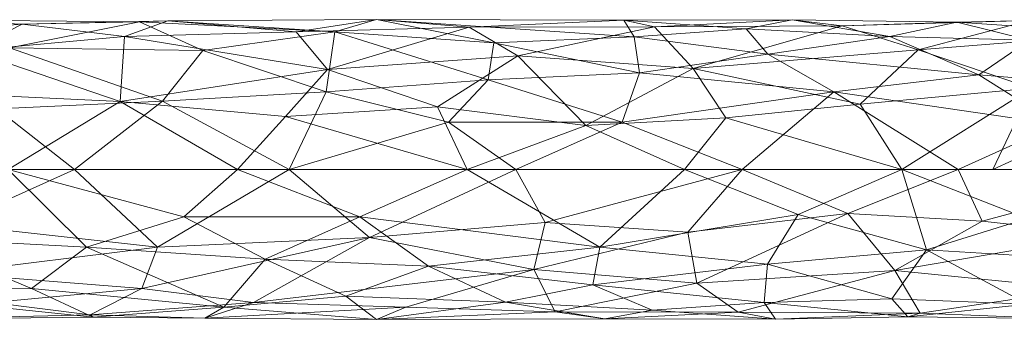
# Model space of a CAD drawing. Header units: millimetres. Extents: x -126 to 126, y -183 to 32.
# Tile 5 of 256: x -66 to -33, y -11 to -1. Entities that reach past the tile are written whole.
import ezdxf

# ---------------------------------------------------------------- set-up
doc = ezdxf.new("R2010")
doc.units = ezdxf.units.MM
doc.layers.add('M-520-M_DRAINAGE_FW', color=2, linetype='Continuous', lineweight=30)

# ---------------------------------------------------------------- blocks, each defined once
blk = doc.blocks.new('AmericanStandard_BasinMixer_NeoModern__FFAS0701-101500BF0_ - Neo Modern Basin Mixer with Pop-up Drain-6022-3D View 1')
at = {"layer": 'M-520-M_DRAINAGE_FW', "lineweight": 9}
mesh = blk.add_polyface(dxfattribs=at)
corners = [(-66.056, -1.398, -145.522), (-62.653, -1.811, -133.101), (-61.205, -1.294, -133.908), (-55.886, -2.911, -112.256), (-62.791, -3.979, -127.454), (-57.159, -6.25, -139.233), (-64.316, -6.25, -160.888), (-61.385, -3.972, -149.27), (-50.54, -3.26, -119.568), (-55.932, -3.657, -133.929), (-55.642, -1.661, -126.853), (-60.041, -2.282, -141.378), (-62.145, -1.318, -140.673), (-57.284, -4.487, -113.127), (-69.428, -1.257, -159.868), (-73.805, -6.25, -157.757), (-66.528, -6.25, -135.74), (-69.61, -3.653, -146.366), (-67.777, -2.275, -144.908), (-75.436, -2.794, -165.871), (-56.927, -1.654, -119.412), (-51.163, -1.498, -106.62), (-54.25, -1.25, -118.053), (-66.474, -2.195, -159.415), (-66.895, -4.229, -166.021), (-71.474, -6.25, -182.543), (-71.096, -2.328, -174.561), (-52.224, -4.158, -101.524), (-58.883, -6.25, -116.923), (-51.238, -6.25, -98.106), (-71.433, -1.811, -157.768), (-51.856, -4.675, -124.797), (-72.335, -3.568, -182.714), (-72.383, -1.442, -172.851)]
mesh.append_faces([[corners[k] for k in face] for face in [(0, 1, 2), (3, 1, 4), (8, 9, 10), (10, 11, 12), (3, 4, 13), (12, 14, 0), (16, 4, 17), (17, 18, 19), (20, 21, 22), (18, 1, 0), (11, 7, 23), (23, 24, 26), (24, 7, 6), (12, 11, 23), (7, 11, 9), (2, 22, 10), (11, 10, 9), (9, 5, 7), (18, 17, 4), (13, 27, 3), (2, 1, 20), (20, 3, 21), (20, 1, 3), (14, 12, 23), (27, 13, 29), (28, 13, 4), (18, 30, 19), (9, 31, 5), (7, 24, 23), (32, 24, 25), (30, 18, 0), (1, 18, 4), (30, 0, 14), (12, 0, 2), (12, 2, 10), (22, 2, 20), (32, 26, 24), (14, 23, 33), (26, 33, 23)]], dxfattribs={"vtx0": -1, "vtx1": -1, "vtx2": -1})
mesh.append_faces([[corners[k] for k in face] for face in [(24, 6, 25), (4, 16, 28)]], dxfattribs={"vtx0": -1, "vtx2": -1})
mesh.append_faces([[corners[k] for k in face] for face in [(5, 6, 7), (15, 16, 17), (28, 29, 13)]], dxfattribs={"vtx1": -1, "vtx2": -1})
mesh = blk.add_polyface(dxfattribs=at)
corners = [(-46.072, -4.675, -110.751), (-51.856, -4.675, -124.797), (-50.54, -3.26, -119.568), (-45.672, -1.828, -103.695), (-46.02, -1.262, -99.514), (-41.945, -1.552, -93.681), (-51.163, -1.498, -106.62), (-55.886, -2.911, -112.256), (-49.552, -2.455, -98.606), (-54.25, -1.25, -118.053), (-57.159, -6.25, -139.233), (-49.617, -6.25, -120.672), (-45.499, -3.026, -107.052), (-39.02, -3.653, -93.416), (-34.881, -6.25, -86.282), (-42.075, -6.25, -102.111), (-41.223, -2.399, -95.692), (-37.158, -1.811, -84.524), (-40.411, -1.259, -86.846), (-55.642, -1.661, -126.853), (-50.343, -2.024, -115.579), (-38.739, -1.458, -79.03), (-34.928, -1.331, -76.31), (-43.702, -2.875, -84.44), (-38.143, -4.069, -70.416), (-36.212, -2.255, -69.8), (-55.932, -3.657, -133.929), (-52.224, -4.158, -101.524), (-44.992, -1.487, -92.576), (-42.617, -4.53, -79.641), (-43.997, -6.25, -82.173), (-36.757, -6.25, -66.241), (-47.28, -4.783, -89.712), (-51.238, -6.25, -98.106), (-34.188, -3.095, -81.829)]
mesh.append_faces([[corners[k] for k in face] for face in [(10, 1, 11)]], dxfattribs={"vtx0": -1, "vtx1": -1})
mesh.append_faces([[corners[k] for k in face] for face in [(0, 1, 2), (3, 4, 5), (6, 7, 8), (9, 6, 4), (0, 2, 12), (16, 5, 17), (5, 4, 18), (19, 9, 20), (18, 21, 22), (23, 24, 25), (2, 19, 20), (2, 1, 26), (0, 13, 15), (20, 3, 12), (12, 13, 0), (13, 12, 16), (27, 8, 7), (28, 23, 21), (29, 32, 30), (27, 33, 32), (25, 21, 23), (28, 21, 18), (4, 28, 18), (28, 4, 6), (4, 3, 9), (28, 6, 8), (8, 23, 28), (23, 8, 32), (27, 32, 8), (24, 23, 29), (32, 29, 23), (24, 29, 31), (3, 5, 16), (17, 5, 18), (3, 16, 12), (34, 13, 16), (11, 1, 0), (2, 20, 12), (3, 20, 9)]], dxfattribs={"vtx0": -1, "vtx1": -1, "vtx2": -1})
mesh.append_faces([[corners[k] for k in face] for face in [(13, 14, 15), (29, 30, 31), (32, 33, 30)]], dxfattribs={"vtx0": -1, "vtx2": -1})
mesh.append_faces([[corners[k] for k in face] for face in [(15, 11, 0)]], dxfattribs={"vtx1": -1, "vtx2": -1})
mesh = blk.add_polyface(dxfattribs=at)
corners = [(-28.604, -1.755, -65.754), (-22.178, -3.167, -55.996), (-28.283, -3.568, -69.883), (-34.188, -3.095, -81.829), (-37.158, -1.811, -84.524), (-32.502, -1.937, -74.957), (-21.925, -4.66, -33.727), (-22.814, -2.891, -38.57), (-25.491, -4.308, -42.502), (-36.212, -2.255, -69.8), (-30.042, -1.763, -58.402), (-32.501, -1.273, -67.82), (-24.642, -6.25, -39.553), (-20.541, -6.25, -28.562), (-32.437, -3.54, -58.828), (-28.986, -4.068, -50.595), (-26.438, -2.762, -47.174), (-38.143, -4.069, -70.416), (-25.758, -1.25, -54.362), (-23.997, -4.619, -61.846), (-21.704, -1.755, -50.72), (-25.173, -1.591, -48.67), (-21.57, -6.25, -56.977), (-27.688, -6.25, -70.454), (-34.928, -1.331, -76.31), (-31.556, -4.749, -78.247), (-38.739, -1.458, -79.03), (-33.728, -6.25, -59.569), (-36.757, -6.25, -66.241), (-19.628, -1.284, -42.015), (-21.241, -1.732, -38.862), (-40.411, -1.259, -86.846), (-41.223, -2.399, -95.692), (-34.881, -6.25, -86.282), (-39.02, -3.653, -93.416), (-30.7, -6.25, -52.897)]
mesh.append_faces([[corners[k] for k in face] for face in [(33, 25, 23), (12, 8, 35)]], dxfattribs={"vtx0": -1, "vtx1": -1})
mesh.append_faces([[corners[k] for k in face] for face in [(0, 1, 2), (3, 4, 5), (6, 7, 8), (9, 10, 11), (14, 15, 16), (9, 14, 10), (17, 14, 9), (0, 11, 18), (1, 19, 2), (0, 20, 1), (7, 16, 8), (16, 21, 10), (18, 20, 0), (11, 10, 18), (0, 5, 24), (2, 23, 25), (2, 25, 3), (9, 11, 26), (24, 11, 0), (18, 10, 21), (16, 10, 14), (8, 16, 15), (14, 27, 15), (18, 21, 29), (21, 16, 30), (4, 31, 24), (5, 4, 24), (11, 24, 26), (3, 32, 4), (5, 0, 2), (33, 34, 25), (3, 5, 2), (3, 25, 34), (12, 6, 8), (7, 30, 16), (15, 35, 8), (17, 28, 14), (2, 19, 23)]], dxfattribs={"vtx0": -1, "vtx1": -1, "vtx2": -1})
mesh.append_faces([[corners[k] for k in face] for face in [(19, 22, 23)]], dxfattribs={"vtx0": -1, "vtx2": -1})
mesh.append_faces([[corners[k] for k in face] for face in [(12, 13, 6), (28, 27, 14), (27, 35, 15)]], dxfattribs={"vtx1": -1, "vtx2": -1})
mesh = blk.add_polyface(dxfattribs=at)
corners = [(-54.811, -7.825, -107.049), (-60.669, -7.825, -121.276), (-57.96, -9.24, -116.538), (-63.787, -11.102, -146.331), (-58.35, -10.689, -134.734), (-59.968, -11.206, -134.377), (-72.697, -7.983, -185.702), (-71.474, -6.25, -182.543), (-68.379, -8.08, -170.993), (-49.014, -9.589, -115.113), (-54.487, -8.521, -130.681), (-66.528, -6.25, -135.74), (-73.805, -6.25, -157.757), (-69.778, -8.528, -146.307), (-58.883, -6.25, -116.923), (-68.546, -9.706, -168.047), (-67.065, -10.689, -159.219), (-72.536, -10.605, -177.119), (-63.917, -8.843, -130.876), (-59.335, -10.839, -125.398), (-52.524, -9.474, -104.039), (-65.75, -10.218, -139.281), (-63.689, -11.182, -140.106), (-54.25, -11.25, -118.053), (-55.28, -10.476, -113.533), (-61.554, -8.847, -149.21), (-69.925, -11.243, -159.704), (-64.316, -6.25, -160.888), (-57.159, -6.25, -139.233), (-62.065, -10.225, -146.945), (-75.108, -11.197, -179.715), (-72.023, -10.305, -157.572), (-51.238, -6.25, -98.106), (-53.278, -10.846, -120.889), (-73.134, -9.527, -183.896)]
mesh.append_faces([[corners[k] for k in face] for face in [(0, 1, 2), (3, 4, 5), (6, 7, 8), (9, 4, 10), (15, 16, 17), (2, 18, 19), (20, 0, 2), (19, 21, 22), (19, 23, 24), (8, 25, 15), (22, 26, 3), (28, 10, 25), (25, 29, 15), (16, 26, 30), (29, 4, 3), (21, 13, 31), (22, 21, 31), (13, 21, 18), (5, 23, 19), (21, 19, 18), (2, 19, 24), (18, 11, 13), (2, 1, 18), (29, 25, 10), (5, 4, 33), (26, 22, 31), (34, 8, 15), (8, 27, 25), (29, 16, 15), (18, 1, 11), (14, 1, 0), (8, 34, 6), (16, 29, 3), (4, 29, 10), (16, 3, 26), (22, 3, 5), (22, 5, 19), (23, 5, 33), (2, 24, 20)]], dxfattribs={"vtx0": -1, "vtx1": -1, "vtx2": -1})
mesh.append_faces([[corners[k] for k in face] for face in [(11, 12, 13), (14, 11, 1), (27, 28, 25), (7, 27, 8), (32, 14, 0)]], dxfattribs={"vtx1": -1, "vtx2": -1})
mesh = blk.add_polyface(dxfattribs=at)
corners = [(-41.236, -9.405, -78.589), (-41.344, -10.689, -82.612), (-37.092, -10.563, -72.831), (-49.955, -10.672, -101.84), (-46.651, -11.238, -99.238), (-45.069, -10.948, -92.285), (-48.3, -11.002, -107.841), (-49.014, -9.589, -115.113), (-43.587, -10.045, -101.215), (-54.25, -11.25, -118.053), (-35.937, -8.932, -66.328), (-40.214, -7.751, -74.245), (-46.817, -8.847, -89.92), (-43.997, -6.25, -82.173), (-51.238, -6.25, -98.106), (-47.05, -10.101, -93.1), (-40.963, -11.241, -86.596), (-54.487, -8.521, -130.681), (-48.637, -8.013, -116.705), (-53.278, -10.846, -120.889), (-54.811, -7.825, -107.049), (-55.28, -10.476, -113.533), (-52.524, -9.474, -104.039), (-43.887, -8.342, -105.129), (-42.212, -11.013, -93.817), (-36.986, -9.625, -87.493), (-36.148, -11.042, -80.222), (-42.075, -6.25, -102.111), (-38.557, -7.717, -93.623), (-57.159, -6.25, -139.233), (-49.617, -6.25, -120.672), (-36.553, -11.169, -75.559), (-34.881, -6.25, -86.282), (-58.35, -10.689, -134.734), (-36.757, -6.25, -66.241)]
mesh.append_faces([[corners[k] for k in face] for face in [(13, 11, 34)]], dxfattribs={"vtx0": -1, "vtx1": -1})
mesh.append_faces([[corners[k] for k in face] for face in [(0, 1, 2), (3, 4, 5), (6, 7, 8), (9, 6, 4), (10, 11, 0), (15, 5, 1), (5, 4, 16), (7, 17, 18), (19, 6, 9), (20, 12, 14), (21, 3, 22), (22, 12, 20), (12, 22, 15), (23, 8, 7), (24, 25, 26), (23, 27, 28), (18, 23, 7), (24, 26, 16), (4, 24, 16), (1, 16, 31), (24, 4, 6), (4, 3, 9), (24, 6, 8), (8, 25, 24), (25, 8, 28), (2, 1, 31), (23, 28, 8), (19, 7, 6), (19, 33, 7), (0, 15, 1), (13, 12, 11), (0, 11, 12), (23, 18, 27), (30, 18, 17), (3, 5, 15), (1, 5, 16), (3, 15, 22), (0, 12, 15), (3, 21, 9)]], dxfattribs={"vtx0": -1, "vtx1": -1, "vtx2": -1})
mesh.append_faces([[corners[k] for k in face] for face in [(12, 13, 14), (17, 29, 30), (28, 27, 32)]], dxfattribs={"vtx0": -1, "vtx2": -1})
mesh.append_faces([[corners[k] for k in face] for face in [(30, 27, 18)]], dxfattribs={"vtx1": -1, "vtx2": -1})
mesh = blk.add_polyface(dxfattribs=at)
corners = [(-27.073, -7.895, -45.802), (-24.718, -9.653, -43.088), (-22.891, -8.252, -36.49), (-32.575, -10.745, -63.911), (-29.338, -9.333, -52.727), (-35.937, -8.932, -66.328), (-30.758, -10.245, -72.331), (-26.036, -10.737, -60.251), (-31.639, -11.227, -68.22), (-24.81, -8.96, -62.355), (-29.981, -8.431, -74.202), (-25.758, -11.25, -54.362), (-32.578, -7.881, -57.882), (-20.602, -9.936, -34.089), (-25.696, -10.745, -48.925), (-22.002, -10.67, -40.153), (-20.69, -11.216, -41.558), (-30.7, -6.25, -52.897), (-36.757, -6.25, -66.241), (-37.092, -10.563, -72.831), (-36.553, -11.169, -75.559), (-40.214, -7.751, -74.245), (-40.963, -11.241, -86.596), (-36.148, -11.042, -80.222), (-36.986, -9.625, -87.493), (-21.86, -10.909, -50.157), (-19.898, -9.738, -50.099), (-24.629, -6.25, -63.715), (-20.794, -8.432, -54.314), (-27.688, -6.25, -70.454), (-24.642, -6.25, -39.553), (-20.541, -6.25, -28.562), (-34.082, -7.97, -83.555), (-34.881, -6.25, -86.282), (-38.557, -7.717, -93.623), (-41.236, -9.405, -78.589)]
mesh.append_faces([[corners[k] for k in face] for face in [(0, 1, 2), (3, 4, 5), (6, 7, 8), (6, 9, 7), (10, 9, 6), (3, 8, 11), (4, 12, 5), (13, 2, 1), (1, 14, 15), (3, 14, 4), (11, 16, 14), (11, 14, 3), (4, 14, 1), (8, 7, 11), (3, 19, 20), (5, 18, 21), (22, 23, 20), (24, 10, 6), (6, 8, 23), (20, 8, 3), (11, 7, 25), (26, 7, 9), (9, 27, 28), (0, 4, 1), (12, 4, 0), (2, 30, 0), (32, 34, 33), (11, 25, 16), (6, 23, 24), (8, 20, 23), (10, 24, 32), (19, 3, 5), (35, 19, 5), (34, 32, 24), (10, 32, 29), (16, 15, 14), (10, 29, 9), (5, 12, 18), (17, 12, 0)]], dxfattribs={"vtx0": -1, "vtx1": -1, "vtx2": -1})
mesh.append_faces([[corners[k] for k in face] for face in [(12, 17, 18), (32, 33, 29)]], dxfattribs={"vtx0": -1, "vtx2": -1})
mesh.append_faces([[corners[k] for k in face] for face in [(29, 27, 9), (30, 17, 0), (31, 30, 2)]], dxfattribs={"vtx1": -1, "vtx2": -1})

msp = doc.modelspace()

# ---------------------------------------------------------------- block references
at = {"layer": 'M-520-M_DRAINAGE_FW', "lineweight": 9}
msp.add_blockref('AmericanStandard_BasinMixer_NeoModern__FFAS0701-101500BF0_ - Neo Modern Basin Mixer with Pop-up Drain-6022-3D View 1', (0, 0), dxfattribs=at)

doc.saveas('drawing.dxf')
